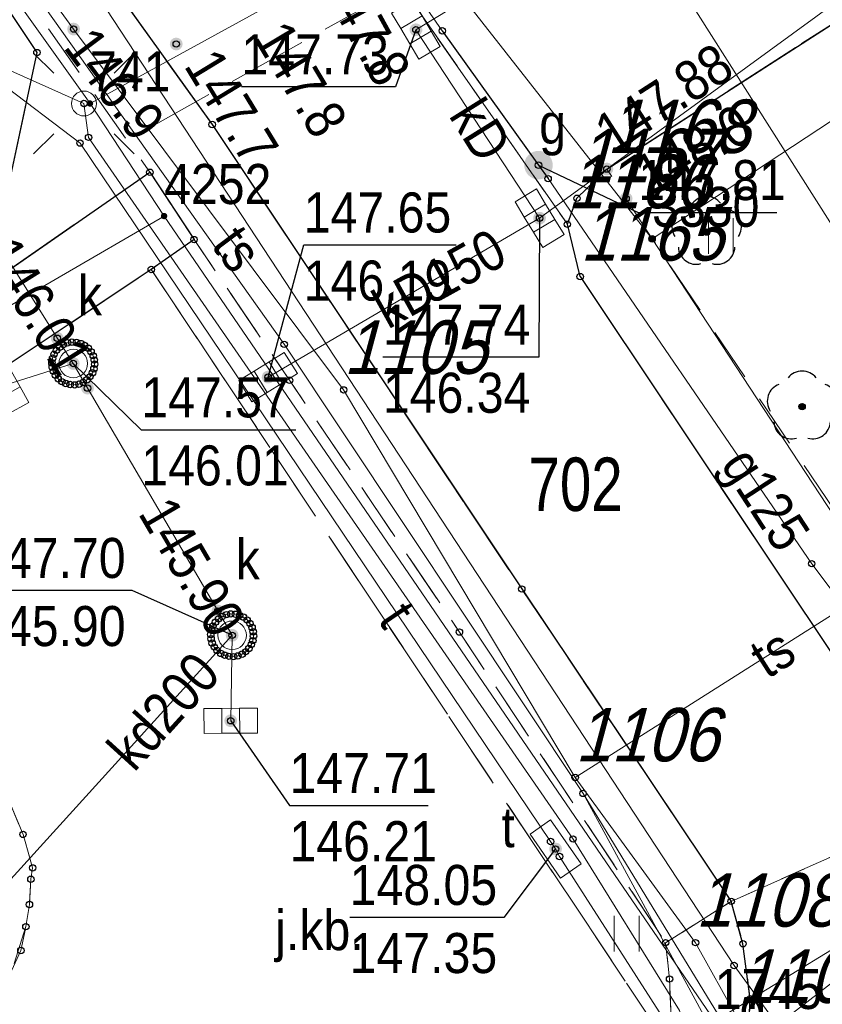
# Model space of a CAD drawing. Header units: metres. Extents: x 5548743 to 5556416, y 5707500 to 5714000.
# Tile 219 of 244: x 5554431 to 5554453, y 5710540 to 5710568. Entities that reach past the tile are written whole.
import ezdxf
from ezdxf.enums import TextEntityAlignment as Align

# ---------------------------------------------------------------- set-up
doc = ezdxf.new("R2010")
doc.units = ezdxf.units.M
for name, pattern in [('1.5_0.75', [2.25, 1.5, -0.75]), ('2.25_0.75', [3, 2.25, -0.75]), ('219-1000', [0])]:
    doc.linetypes.add(name, pattern=pattern)
doc.layers.get('0').update_dxf_attribs({"color": 2, "lineweight": 5})
doc.styles.get("Standard").update_dxf_attribs({"font": 'Working1250', "width": 0.75})

# ---------------------------------------------------------------- blocks, each defined once
blk = doc.blocks.new('203')
at = {"linetype": 'Continuous', "lineweight": 0}
h = blk.add_hatch(color=0, dxfattribs=at)
edge = h.paths.add_edge_path()
edge.add_arc((0, 0), 0.09, 0, 360)
blk = doc.blocks.new('TU04')
at = {"color": 0, "linetype": 'Continuous', "lineweight": 13}
for p, q in [((0, 0), (0, 1)), ((0.7, 0), (0.7, 1))]:
    blk.add_line(p, q, dxfattribs=at)
blk = doc.blocks.new('PW01')
at = {"linetype": 'Continuous', "lineweight": 13}
h = blk.add_hatch(color=0, dxfattribs=at)
edge = h.paths.add_edge_path()
edge.add_arc((0, 0), 0.18, 0, 360)
blk = doc.blocks.new('US05')
at = {"color": 0, "linetype": 'Continuous', "lineweight": 13}
for p, q in [((-0.75, -0.35), (-0.75, 0.35)), ((-0.75, 0.35), (-0.25, 0.35)), ((-0.25, -0.35), (-0.25, 0.35)), ((-0.25, 0.35), (0.25, 0.35)), ((0.25, -0.35), (0.25, 0.35)), ((0.25, 0.35), (0.75, 0.35)), ((0.75, -0.35), (0.75, 0.35)), ((-0.75, -0.35), (-0.25, -0.35)), ((-0.25, -0.35), (0.25, -0.35)), ((0.25, -0.35), (0.75, -0.35))]:
    blk.add_line(p, q, dxfattribs=at)
blk = doc.blocks.new('US22')
at = {"color": 0, "linetype": 'Continuous', "lineweight": 0}
blk.add_circle((0, 0), 0.4, dxfattribs=at)
blk = doc.blocks.new('SM01')
at = {"color": 0, "linetype": 'Continuous', "lineweight": 13}
for p, q in [((-0.848, 0.848), (-1.414, 1.414)), ((0.849, 0.848), (1.414, 1.414)), ((-0.848, -0.849), (-1.414, -1.414)), ((0.849, -0.849), (1.414, -1.414))]:
    blk.add_line(p, q, dxfattribs=at)
blk.add_circle((0, 0), 0.35, dxfattribs=at)
blk = doc.blocks.new('US25')
at = {"linetype": 'Continuous', "lineweight": 13}
h = blk.add_hatch(color=0, dxfattribs=at)
edge = h.paths.add_edge_path()
edge.add_arc((0, 0), 0.4, 0, 360)
blk = doc.blocks.new('US20')
at = {"color": 0, "linetype": 'Continuous', "lineweight": 13}
for p, q in [((-0.75, -0.35), (-0.75, 0.35)), ((-0.75, 0.35), (0.75, 0.35)), ((0.75, -0.35), (0.75, 0.35)), ((-0.75, -0.35), (0.75, -0.35))]:
    blk.add_line(p, q, dxfattribs=at)
blk = doc.blocks.new('OP021')
at = {"linetype": 'Continuous', "lineweight": 13}
h = blk.add_hatch(color=0, dxfattribs=at)
edge = h.paths.add_edge_path()
edge.add_arc((0, 0), 0.1, 0, 360)
at = {"color": 0, "linetype": 'Continuous', "lineweight": -3}
for centre, start, end in [((0, 0.5), 38.316, 141.684), ((-0.476, 0.154), 110.388, 213.756), ((0.476, 0.154), 326.244, 69.612), ((-0.294, -0.404), 182.272, 285.64), ((0.294, -0.404), 254.36, 357.728), ((0.294, -0.404), 254.36, 357.728)]:
    blk.add_arc(centre, 0.5, start, end, dxfattribs=at)
blk = doc.blocks.new('PIKIETAW1891')
at = {"color": 0}
blk.add_circle((0, 0), 0.09, dxfattribs=at)

msp = doc.modelspace()

# ---------------------------------------------------------------- linework, layer by layer
at = {"layer": '218-kontur użytku gruntowego', "color": 3, "linetype": 'CONTINUOUS', "lineweight": 18, "flags": 128}
for points in [[(5554432.55, 5710565.37), (5554419.53, 5710583.6)], [(5554419.53, 5710583.6), (5554432.55, 5710565.37)], [(5554434.63, 5710562.21), (5554432.55, 5710565.37)], [(5554432.55, 5710565.37), (5554434.63, 5710562.21)], [(5554453.72, 5710565.12), (5554448.33, 5710561.57)], [(5554448.33, 5710561.57), (5554453.72, 5710565.12)], [(5554397.9, 5710540.87), (5554434.63, 5710562.21)], [(5554434.63, 5710562.21), (5554397.9, 5710540.87)], [(5554450.09, 5710539.61), (5554434.63, 5710562.21)], [(5554434.63, 5710562.21), (5554450.09, 5710539.61)], [(5554448.33, 5710561.57), (5554459.12, 5710545.13)], [(5554459.12, 5710545.13), (5554448.33, 5710561.57)]]:
    msp.add_lwpolyline(points, dxfattribs=at)
at = {"layer": '219-działka ewidencyjna', "color": 7, "linetype": '219-1000', "lineweight": 18, "flags": 128}
for points in [[(5554419.53, 5710583.6), (5554432.55, 5710565.37)], [(5554441.5, 5710570.28), (5554432.55, 5710565.37)], [(5554441.5, 5710570.28), (5554448.33, 5710561.57)], [(5554432.55, 5710565.37), (5554434.63, 5710562.21)], [(5554453.72, 5710565.12), (5554448.33, 5710561.57)], [(5554434.63, 5710562.21), (5554397.9, 5710540.87)], [(5554434.63, 5710562.21), (5554450.09, 5710539.61)], [(5554448.33, 5710561.57), (5554459.12, 5710545.13)], [(5554459.12, 5710545.13), (5554450.09, 5710539.61)]]:
    msp.add_lwpolyline(points, dxfattribs=at)
at = {"layer": 'chodnik', "color": 7, "linetype": '1.5_0.75', "lineweight": 18, "flags": 128}
for points in [[(5554450.55, 5710542.97), (5554444.67, 5710551.74), (5554435.98, 5710564.78), (5554432.11, 5710570.18), (5554429.32, 5710574.04), (5554424.96, 5710579.93), (5554421.57, 5710584.7), (5554420.33, 5710583.2), (5554423.22, 5710578.68), (5554430.43, 5710568.81), (5554434.23, 5710563.44), (5554435.47, 5710561.55), (5554438.15, 5710557.6), (5554442.92, 5710550.53), (5554448.71, 5710541.81)], [(5554425.75, 5710529.8), (5554425.81, 5710529.6), (5554426.08, 5710528.67), (5554426.29, 5710528.2), (5554426.77, 5710527.04), (5554427.22, 5710526.64), (5554428.06, 5710526.15), (5554429.02, 5710525.66), (5554433.01, 5710525.89), (5554437.5, 5710528.21), (5554440.1, 5710529.43), (5554442.88, 5710530.78), (5554447.4, 5710532.83), (5554448.6, 5710533.68), (5554449.39, 5710534.73), (5554450.07, 5710535.93), (5554450.66, 5710537.42), (5554451.01, 5710538.73), (5554451.08, 5710540.23), (5554450.88, 5710541.78), (5554450.55, 5710542.97), (5554448.71, 5710541.81), (5554448.82, 5710540.79), (5554448.86, 5710539.7), (5554448.82, 5710538.89), (5554448.59, 5710538.09), (5554448.33, 5710537.37), (5554447.97, 5710536.56), (5554447.66, 5710536.04), (5554447.23, 5710535.45), (5554446.81, 5710535.06), (5554446.27, 5710534.72), (5554443.32, 5710533.38), (5554438.66, 5710531.16), (5554435.72, 5710529.81), (5554431.66, 5710527.63), (5554431.07, 5710527.51), (5554430.48, 5710527.46), (5554429.99, 5710527.54), (5554429.42, 5710527.8), (5554428.79, 5710528.12), (5554428.18, 5710528.57), (5554427.49, 5710529.3), (5554427.12, 5710529.62), (5554426.66, 5710529.81)]]:
    msp.add_lwpolyline(points, close=True, dxfattribs=at)
at = {"layer": 'jezdnia', "color": 7, "linetype": '2.25_0.75', "lineweight": 18, "flags": 128}
for points in [[(5554445.95, 5710561.98), (5554446.22, 5710562.71), (5554447.06, 5710563.53), (5554467.03, 5710576.39), (5554469.49, 5710578.02), (5554478.11, 5710583.72), (5554479.02, 5710584.18), (5554480, 5710584.44), (5554481, 5710584.5), (5554482.06, 5710584.33), (5554483.01, 5710583.96), (5554483.8, 5710583.33), (5554484.3, 5710582.62), (5554486.11, 5710578.27), (5554490.54, 5710580.29), (5554488.04, 5710585.42), (5554487.17, 5710586.64), (5554486.27, 5710587.79), (5554485.11, 5710588.86), (5554483.76, 5710589.83), (5554482.84, 5710590.24), (5554481.87, 5710590.54), (5554480.88, 5710590.71), (5554479.86, 5710590.64), (5554478.8, 5710590.41), (5554471.11, 5710585.9), (5554442.5, 5710568.43), (5554441.78, 5710568.52), (5554441.22, 5710568.77)], [(5554450.55, 5710542.97), (5554456.35, 5710545.55), (5554453.9, 5710549.14), (5554446.31, 5710560.51), (5554445.95, 5710561.98), (5554441.22, 5710568.77), (5554439.95, 5710569.9), (5554438.36, 5710572.05), (5554434.35, 5710577.59), (5554431.23, 5710581.96), (5554429.47, 5710584.39), (5554421.57, 5710584.7), (5554424.96, 5710579.93), (5554429.32, 5710574.04), (5554432.11, 5710570.18), (5554435.98, 5710564.78), (5554444.67, 5710551.74)], [(5554420.99, 5710581.56), (5554418.77, 5710584.58), (5554415.21, 5710582.59), (5554414.55, 5710582.34), (5554414.11, 5710582.2), (5554413.55, 5710582.13), (5554413.04, 5710582.14), (5554412.51, 5710582.29), (5554411.66, 5710582.55), (5554414.34, 5710577.69), (5554415.17, 5710577.59), (5554415.54, 5710577.46), (5554425, 5710560.96), (5554425.26, 5710560.48), (5554425.39, 5710560.01), (5554425.41, 5710559.65), (5554425.39, 5710559.18), (5554425.27, 5710558.65), (5554425.14, 5710558.2), (5554424.9, 5710557.6), (5554424.61, 5710557.13), (5554424.15, 5710556.65), (5554423.48, 5710556.08), (5554424.57, 5710554.26), (5554430.08, 5710557.92), (5554434.27, 5710560.71), (5554435.47, 5710561.55), (5554434.23, 5710563.44), (5554429.65, 5710560.27), (5554431.06, 5710566.8), (5554425.95, 5710574.48), (5554423.58, 5710577.82), (5554422.28, 5710573.08), (5554419.3, 5710578.33), (5554419.24, 5710578.65), (5554419.27, 5710578.99), (5554419.4, 5710579.6), (5554419.7, 5710580.14), (5554420.07, 5710580.7), (5554420.73, 5710581.38)], [(5554412.43, 5710514.29), (5554408.24, 5710510.92), (5554418.66, 5710508.44), (5554419.59, 5710509.15), (5554420.38, 5710509.5), (5554421.46, 5710509.6), (5554422.36, 5710509.47), (5554423.16, 5710509.24), (5554423.89, 5710508.85), (5554424.46, 5710508.45), (5554428.69, 5710502.64), (5554439.05, 5710488.34), (5554439.27, 5710487.75), (5554439.32, 5710487.1), (5554439.14, 5710486.55), (5554438.1, 5710485.76), (5554437.65, 5710485.71), (5554436.85, 5710485.85), (5554441.68, 5710479.01), (5554444.19, 5710480.86), (5554442.45, 5710483.36), (5554443.47, 5710484.11), (5554467.28, 5710501.44), (5554488.48, 5710516.77), (5554505.22, 5710528.95), (5554521.64, 5710540.81), (5554534.16, 5710549.88), (5554542.28, 5710555.84), (5554542.73, 5710556.08), (5554548.69, 5710558.31), (5554550.14, 5710558.79), (5554550.8, 5710559.03), (5554551.51, 5710559.12), (5554552.37, 5710559.08), (5554553.78, 5710558.9), (5554554.78, 5710558.61), (5554555.64, 5710558.2), (5554556.75, 5710557.41), (5554557.27, 5710556.62), (5554557.72, 5710555.64), (5554562.19, 5710557.43), (5554562.14, 5710560.52), (5554558, 5710570.33), (5554557.22, 5710570.54), (5554556.66, 5710571.02), (5554556.14, 5710571.5), (5554555.73, 5710572.18), (5554551.34, 5710570.77), (5554551.5, 5710569.95), (5554551.48, 5710569.22), (5554551.26, 5710568.27), (5554550.9, 5710567.4), (5554550.49, 5710566.63), (5554550, 5710565.93), (5554549.32, 5710565.24), (5554547.89, 5710564.5), (5554545.11, 5710563.32), (5554541.28, 5710561.94), (5554534.34, 5710559.41), (5554531.12, 5710560.98), (5554521.77, 5710557.63), (5554514.14, 5710555.67), (5554512.15, 5710552.94), (5554509.31, 5710551.99), (5554508.96, 5710551.99), (5554508.15, 5710552.25), (5554507.64, 5710552.54), (5554506.95, 5710553.08), (5554506.33, 5710553.74), (5554505.62, 5710554.6), (5554504.27, 5710557.08), (5554503.76, 5710559.81), (5554500.07, 5710560.85), (5554495.64, 5710558.86), (5554496.41, 5710557.66), (5554496.92, 5710556.29), (5554497.23, 5710555.1), (5554497.4, 5710553.9), (5554497.47, 5710552.1), (5554497.29, 5710550.89), (5554497.03, 5710549.78), (5554496.59, 5710548.91), (5554496.04, 5710547.96), (5554495.73, 5710547.56), (5554494.8, 5710547.25), (5554491.67, 5710548.63), (5554486.93, 5710547.1), (5554485.39, 5710546.56), (5554480.26, 5710544.86), (5554478.27, 5710541.32), (5554476.06, 5710540.6), (5554472.16, 5710539.33), (5554470.22, 5710538.71), (5554468.48, 5710538.32), (5554467.02, 5710538.21), (5554465.68, 5710538.2), (5554464.68, 5710538.33), (5554463.62, 5710538.55), (5554462.32, 5710538.98), (5554460.78, 5710539.89), (5554459.64, 5710540.79), (5554459.04, 5710541.45), (5554456.35, 5710545.55), (5554450.55, 5710542.97), (5554450.88, 5710541.78), (5554451.08, 5710540.23), (5554451.01, 5710538.73), (5554450.66, 5710537.42), (5554450.07, 5710535.93), (5554449.39, 5710534.73), (5554448.6, 5710533.68), (5554447.4, 5710532.83), (5554442.88, 5710530.78), (5554440.1, 5710529.43), (5554437.5, 5710528.21), (5554433.01, 5710525.89), (5554428.59, 5710523.58), (5554424.16, 5710521.11), (5554422.19, 5710520.04), (5554421.57, 5710519.67), (5554417.2, 5710517.18), (5554414.65, 5710515.66)], [(5554423.49, 5710524.76), (5554423.5, 5710524.08), (5554423.27, 5710523.12), (5554422.19, 5710520.04), (5554424.16, 5710521.11), (5554428.59, 5710523.58), (5554433.01, 5710525.89), (5554429.02, 5710525.66), (5554428.06, 5710526.15), (5554427.22, 5710526.64), (5554426.77, 5710527.04), (5554426.29, 5710528.2), (5554426.08, 5710528.67), (5554425.81, 5710529.6), (5554425.75, 5710529.8), (5554425.68, 5710530.16), (5554425.67, 5710530.74), (5554425.75, 5710531.22), (5554425.92, 5710531.76), (5554426.18, 5710532.33), (5554426.53, 5710532.87), (5554426.9, 5710533.34), (5554427.37, 5710533.84), (5554427.88, 5710534.29), (5554431.3, 5710536.35), (5554431.9, 5710536.68), (5554432.79, 5710537.03), (5554433.3, 5710537.11), (5554433.82, 5710537.08), (5554434.46, 5710536.98), (5554435.04, 5710536.81), (5554435.57, 5710536.62), (5554436.05, 5710536.38), (5554436.49, 5710536.06), (5554436.99, 5710535.62), (5554437.38, 5710535.1), (5554439.15, 5710532.63), (5554448.02, 5710538.58), (5554448.29, 5710538.82), (5554448.5, 5710539), (5554448.52, 5710539.31), (5554434.27, 5710560.71), (5554430.08, 5710557.92), (5554424.57, 5710554.26), (5554424.97, 5710553.64), (5554420.86, 5710550.76), (5554425.14, 5710544.32), (5554427.99, 5710546.27), (5554428.77, 5710546.5), (5554429.14, 5710546.49), (5554429.5, 5710546.43), (5554429.84, 5710546.27), (5554430.15, 5710546.04), (5554430.29, 5710545.76), (5554430.67, 5710544.85), (5554430.94, 5710543.91), (5554430.89, 5710543.59), (5554430.85, 5710542.88), (5554430.75, 5710542.26), (5554430.35, 5710541.02), (5554429.91, 5710540.35), (5554429.16, 5710539.47), (5554428.71, 5710539.04), (5554426.31, 5710537.61), (5554426.14, 5710537.52), (5554425.05, 5710536.67), (5554424.79, 5710536.43), (5554424.46, 5710536.13), (5554423.82, 5710535.42), (5554423.29, 5710534.63), (5554422.8, 5710533.88), (5554422.53, 5710533.17), (5554422.22, 5710532.26), (5554421.97, 5710531.2), (5554422.02, 5710529.61), (5554422.21, 5710528.72), (5554422.56, 5710527.53), (5554423, 5710526.28), (5554423.34, 5710525.67), (5554423.44, 5710525.37)]]:
    msp.add_lwpolyline(points, close=True, dxfattribs=at)
at = {"layer": 'komora podziemna', "color": 34, "linetype": 'CONTINUOUS', "lineweight": 18, "flags": 128}
for points in [[(5554431.66, 5710557.64), (5554431.58, 5710557.74), (5554431.52, 5710557.85), (5554431.49, 5710557.97), (5554431.48, 5710558.09), (5554431.5, 5710558.22), (5554431.54, 5710558.33), (5554431.61, 5710558.44), (5554431.7, 5710558.53), (5554431.8, 5710558.6), (5554431.92, 5710558.65), (5554432.04, 5710558.67), (5554432.17, 5710558.66), (5554432.29, 5710558.63), (5554432.4, 5710558.58), (5554432.5, 5710558.5), (5554432.58, 5710558.4), (5554432.64, 5710558.29), (5554432.67, 5710558.17), (5554432.68, 5710558.05), (5554432.66, 5710557.92), (5554432.62, 5710557.81), (5554432.55, 5710557.7), (5554432.46, 5710557.61), (5554432.36, 5710557.54), (5554432.24, 5710557.49), (5554432.12, 5710557.47), (5554431.99, 5710557.48), (5554431.87, 5710557.51), (5554431.76, 5710557.56)], [(5554436.12, 5710550.01), (5554436.04, 5710550.11), (5554435.98, 5710550.22), (5554435.95, 5710550.34), (5554435.94, 5710550.46), (5554435.96, 5710550.59), (5554436, 5710550.7), (5554436.07, 5710550.81), (5554436.16, 5710550.9), (5554436.26, 5710550.97), (5554436.38, 5710551.02), (5554436.5, 5710551.04), (5554436.63, 5710551.03), (5554436.75, 5710551), (5554436.86, 5710550.95), (5554436.96, 5710550.87), (5554437.04, 5710550.77), (5554437.1, 5710550.66), (5554437.13, 5710550.54), (5554437.14, 5710550.42), (5554437.12, 5710550.29), (5554437.08, 5710550.18), (5554437.01, 5710550.07), (5554436.92, 5710549.98), (5554436.82, 5710549.91), (5554436.7, 5710549.86), (5554436.58, 5710549.84), (5554436.45, 5710549.85), (5554436.33, 5710549.88), (5554436.22, 5710549.93)]]:
    msp.add_lwpolyline(points, close=True, dxfattribs=at)
at = {"layer": 'krawężnik', "color": 7, "linetype": 'CONTINUOUS', "lineweight": 25, "flags": 128}
for points in [[(5554421.57, 5710584.7), (5554424.96, 5710579.93), (5554429.32, 5710574.04), (5554432.11, 5710570.18), (5554435.98, 5710564.78), (5554444.67, 5710551.74), (5554450.55, 5710542.97)], [(5554446.31, 5710560.51), (5554445.95, 5710561.98), (5554446.22, 5710562.71), (5554447.06, 5710563.53), (5554467.03, 5710576.39), (5554469.49, 5710578.02), (5554478.11, 5710583.72), (5554479.02, 5710584.18), (5554480, 5710584.44), (5554481, 5710584.5), (5554482.06, 5710584.33), (5554483.01, 5710583.96), (5554483.8, 5710583.33), (5554484.3, 5710582.62), (5554486.11, 5710578.27)], [(5554423.58, 5710577.82), (5554425.95, 5710574.48), (5554431.06, 5710566.8), (5554429.65, 5710560.27), (5554434.23, 5710563.44), (5554435.47, 5710561.55), (5554434.27, 5710560.71), (5554430.08, 5710557.92)], [(5554446.31, 5710560.51), (5554453.9, 5710549.14), (5554456.35, 5710545.55)], [(5554408.24, 5710510.92), (5554412.43, 5710514.29), (5554414.65, 5710515.66), (5554417.2, 5710517.18), (5554421.57, 5710519.67), (5554422.19, 5710520.04), (5554424.16, 5710521.11), (5554428.59, 5710523.58), (5554433.01, 5710525.89), (5554437.5, 5710528.21), (5554440.1, 5710529.43), (5554442.88, 5710530.78), (5554447.4, 5710532.83), (5554448.6, 5710533.68), (5554449.39, 5710534.73), (5554450.07, 5710535.93), (5554450.66, 5710537.42), (5554451.01, 5710538.73), (5554451.08, 5710540.23), (5554450.88, 5710541.78), (5554450.55, 5710542.97)]]:
    msp.add_lwpolyline(points, dxfattribs=at)
at = {"layer": 'obudowa ochronna przewodu', "color": 7, "linetype": 'CONTINUOUS', "lineweight": 25, "flags": 128}
msp.add_lwpolyline([(5554442.44, 5710567.41), (5554445.14, 5710563.64), (5554445.41, 5710563.26)], dxfattribs=at)
at = {"layer": 'przewód elektroenergetyczny podziemny', "color": 1, "linetype": 'CONTINUOUS', "lineweight": 18, "flags": 128}
for points in [[(5554447.43, 5710536.26), (5554449.38, 5710538.96), (5554449.1, 5710539.91), (5554446.11, 5710544.72), (5554432.51, 5710564.42), (5554432.38, 5710565.37), (5554430.06, 5710566.41), (5554417.46, 5710586.08)], [(5554447.05, 5710571.93), (5554456.71, 5710556.71)]]:
    msp.add_lwpolyline(points, dxfattribs=at)
at = {"layer": 'przewód gazowy', "color": 40, "linetype": 'CONTINUOUS', "lineweight": 18, "flags": 128}
for points in [[(5554458.63, 5710544.72), (5554452.81, 5710552.45), (5554445.41, 5710563.26), (5554445.14, 5710563.64), (5554442.44, 5710567.41), (5554430.23, 5710585.03), (5554427.69, 5710587.53), (5554416.65, 5710602.98)], [(5554458.63, 5710544.72), (5554458.1, 5710544.34), (5554451.6, 5710539.31), (5554451.16, 5710539.12), (5554449.01, 5710537.31), (5554447.71, 5710535.78), (5554439.6, 5710531.12), (5554415.09, 5710517.86), (5554410.42, 5710514.68), (5554410.59, 5710513.89), (5554417.1, 5710505.78)], [(5554458.63, 5710544.72), (5554458.1, 5710544.34), (5554451.6, 5710539.31), (5554451.16, 5710539.12), (5554449.01, 5710537.31), (5554447.71, 5710535.78), (5554439.6, 5710531.12), (5554415.09, 5710517.86), (5554410.42, 5710514.68), (5554410.59, 5710513.89), (5554417.1, 5710505.78)]]:
    msp.add_lwpolyline(points, dxfattribs=at)
at = {"layer": 'przewód kanalizacyjny', "color": 34, "linetype": 'CONTINUOUS', "lineweight": 18, "flags": 128}
for points in [[(5554482.09, 5710589.07), (5554445.17, 5710562.15)], [(5554436.54, 5710550.44), (5554432.08, 5710558.07), (5554421.68, 5710574.68), (5554420.88, 5710581.74)], [(5554441.7, 5710567.44), (5554454.96, 5710575.49)], [(5554445.17, 5710562.15), (5554441.7, 5710567.44)], [(5554445.17, 5710562.15), (5554437.55, 5710557.69)], [(5554430.16, 5710557.46), (5554432.08, 5710558.07)], [(5554430.94, 5710510.08), (5554421.93, 5710525.08), (5554420.92, 5710527.11), (5554423.38, 5710535.95), (5554436.54, 5710550.44)], [(5554436.54, 5710550.44), (5554436.5, 5710548.04)]]:
    msp.add_lwpolyline(points, dxfattribs=at)
at = {"layer": 'przewód telekomunikacyjny podziemny', "color": 30, "linetype": 'CONTINUOUS', "lineweight": 18, "flags": 128}
for points in [[(5554446.39, 5710546), (5554438, 5710558.61), (5554420.23, 5710583.63), (5554400.56, 5710611.46), (5554390.86, 5710625.65), (5554379.37, 5710640.87), (5554363.85, 5710660.95), (5554356.41, 5710670.49), (5554340.96, 5710690.97), (5554324.08, 5710713.52), (5554322.07, 5710717.37), (5554318.83, 5710725.14), (5554317.4, 5710729.49), (5554313.96, 5710747.36), (5554310.1, 5710767.3), (5554307.07, 5710783.72), (5554304.42, 5710793.03), (5554300.46, 5710804.82), (5554292.87, 5710822.58)], [(5554463.96, 5710526.5), (5554462.85, 5710526.03), (5554461.35, 5710526.43), (5554450.63, 5710541.17), (5554432.61, 5710568.64), (5554418.97, 5710587.2), (5554405.21, 5710606.55), (5554390.24, 5710627.44), (5554367.89, 5710656.4), (5554350.5, 5710678.99), (5554328.33, 5710708.59)], [(5554451.62, 5710615.26), (5554451.25, 5710615.01), (5554445.5, 5710612.03), (5554439.88, 5710609.43), (5554431.8, 5710606.18), (5554420.5, 5710599.89), (5554413.04, 5710595.05), (5554418.43, 5710587.27), (5554421.85, 5710580.69), (5554423.62, 5710578.89), (5554425.07, 5710576.9), (5554428.95, 5710571.78), (5554432.09, 5710567.46), (5554439.67, 5710557.33), (5554446.17, 5710546.45), (5554449.55, 5710541.81), (5554450.74, 5710539.67), (5554440.28, 5710534.28), (5554434.87, 5710531.22), (5554426.77, 5710526.7), (5554421.99, 5710524.3), (5554412.76, 5710518.69), (5554409.67, 5710523.11), (5554408.89, 5710523.91)], [(5554417.46, 5710586.08), (5554417.53, 5710585.55), (5554429.97, 5710566), (5554432.27, 5710564.26), (5554445.48, 5710544.65), (5554445.62, 5710544.44), (5554445.73, 5710544.23), (5554449.01, 5710539.11), (5554441.92, 5710533.29), (5554441.76, 5710533.08), (5554441.56, 5710532.94), (5554421.13, 5710522.34)], [(5554446.17, 5710546.45), (5554454.95, 5710552.01)], [(5554459.32, 5710524.83), (5554446.39, 5710546)], [(5554458.1, 5710524.46), (5554446.39, 5710546)]]:
    msp.add_lwpolyline(points, dxfattribs=at)
at = {"layer": 'przewód telekomunikacyjny podziemny - ob. projektowany', "color": 30, "linetype": '2.25_0.75', "lineweight": 18, "flags": 128}
msp.add_lwpolyline([(5554433.92, 5710564.52), (5554442.34, 5710569.24), (5554445.79, 5710570.61), (5554446.81, 5710571.3), (5554448.6, 5710572.49), (5554454.86, 5710576.18), (5554456.75, 5710577.29), (5554461.6, 5710580.24), (5554461.94, 5710580.44), (5554466.03, 5710583.31), (5554471.26, 5710586.77), (5554470.75, 5710587.7)], dxfattribs=at)
at = {"layer": 'rzedna-Atr2', "color": 7, "flags": 128}
for points in [[(5554441.7, 5710567.44), (5554441.13, 5710565.84), (5554436.8, 5710565.84)], [(5554445.14, 5710563.64), (5554447.94, 5710562.31), (5554451.832, 5710562.31)], [(5554445.17, 5710562.15), (5554445.15, 5710558.25), (5554440.772, 5710558.25)], [(5554437.55, 5710557.69), (5554438.55, 5710561.4), (5554442.833, 5710561.4)], [(5554432.08, 5710558.07), (5554433.99, 5710556.21), (5554438.328, 5710556.21)], [(5554436.54, 5710550.44), (5554433.73, 5710551.7), (5554429.408, 5710551.7)], [(5554436.5, 5710548.04), (5554438.15, 5710545.66), (5554442.042, 5710545.66)], [(5554445.62, 5710544.44), (5554444.17, 5710542.52), (5554439.84, 5710542.52)]]:
    msp.add_lwpolyline(points, dxfattribs=at)
at = {"layer": 'trawnik', "color": 7, "linetype": '1.5_0.75', "lineweight": 18, "flags": 128}
for points in [[(5554467.03, 5710576.39), (5554447.06, 5710563.53), (5554448.33, 5710561.57), (5554455.56, 5710550.8), (5554462.31, 5710553.27), (5554459.45, 5710557.58), (5554460.55, 5710558.27), (5554458.23, 5710561.74), (5554457.91, 5710562.15), (5554456.27, 5710564.89), (5554457.93, 5710565.89), (5554458.41, 5710565.89), (5554468.85, 5710570.46), (5554467.54, 5710574.23)], [(5554434.27, 5710560.71), (5554448.52, 5710539.31), (5554448.5, 5710539), (5554448.29, 5710538.82), (5554448.02, 5710538.58), (5554439.15, 5710532.63), (5554437.38, 5710535.1), (5554436.99, 5710535.62), (5554436.49, 5710536.06), (5554436.05, 5710536.38), (5554435.57, 5710536.62), (5554435.04, 5710536.81), (5554434.46, 5710536.98), (5554433.82, 5710537.08), (5554433.3, 5710537.11), (5554432.79, 5710537.03), (5554431.9, 5710536.68), (5554431.3, 5710536.35), (5554427.88, 5710534.29), (5554427.37, 5710533.84), (5554426.9, 5710533.34), (5554426.53, 5710532.87), (5554426.18, 5710532.33), (5554425.92, 5710531.76), (5554425.75, 5710531.22), (5554425.67, 5710530.74), (5554425.68, 5710530.16), (5554425.75, 5710529.8), (5554426.66, 5710529.81), (5554427.12, 5710529.62), (5554427.49, 5710529.3), (5554428.18, 5710528.57), (5554428.79, 5710528.12), (5554429.42, 5710527.8), (5554429.99, 5710527.54), (5554430.48, 5710527.46), (5554431.07, 5710527.51), (5554431.66, 5710527.63), (5554435.72, 5710529.81), (5554438.66, 5710531.16), (5554443.32, 5710533.38), (5554446.27, 5710534.72), (5554446.81, 5710535.06), (5554447.23, 5710535.45), (5554447.66, 5710536.04), (5554447.97, 5710536.56), (5554448.33, 5710537.37), (5554448.59, 5710538.09), (5554448.82, 5710538.89), (5554448.86, 5710539.7), (5554448.82, 5710540.79), (5554448.71, 5710541.81), (5554442.92, 5710550.53), (5554438.15, 5710557.6), (5554435.47, 5710561.55)], [(5554425.14, 5710544.32), (5554420.86, 5710550.76), (5554424.97, 5710553.64), (5554424.57, 5710554.26), (5554415.1, 5710548.81), (5554415.49, 5710548.3), (5554415.31, 5710547.69), (5554415.94, 5710546.93), (5554416.95, 5710547.19), (5554417.69, 5710546.4), (5554417.41, 5710545.45), (5554418.05, 5710544.73), (5554419.01, 5710544.97), (5554419.36, 5710545.95), (5554420.37, 5710546.19), (5554421.07, 5710545.43), (5554420.73, 5710544.48), (5554421.3, 5710543.86), (5554421.06, 5710542.9), (5554421.72, 5710542.21), (5554422.67, 5710542.45), (5554423.01, 5710543.39), (5554424.04, 5710543.64), (5554424.73, 5710542.88), (5554424.42, 5710541.96), (5554425.08, 5710541.22), (5554426.1, 5710541.44), (5554426.78, 5710540.65), (5554426.47, 5710539.7), (5554425.53, 5710539.51), (5554425.25, 5710538.62), (5554426.31, 5710537.61), (5554428.71, 5710539.04), (5554429.16, 5710539.47), (5554429.91, 5710540.35), (5554430.35, 5710541.02), (5554430.61, 5710541.59), (5554430.75, 5710542.26), (5554430.85, 5710542.88), (5554430.89, 5710543.59), (5554430.94, 5710543.91), (5554430.67, 5710544.85), (5554430.29, 5710545.76), (5554430.15, 5710546.04), (5554429.84, 5710546.27), (5554429.5, 5710546.43), (5554429.14, 5710546.49), (5554428.77, 5710546.5), (5554427.99, 5710546.27)]]:
    msp.add_lwpolyline(points, close=True, dxfattribs=at)

# ---------------------------------------------------------------- block references
at = {"layer": '203-punkt graniczny', "color": 7, "linetype": 'CONTINUOUS', "lineweight": 18}
for p in [(5554432.55, 5710565.37), (5554434.63, 5710562.21), (5554448.33, 5710561.57)]:
    msp.add_blockref('203', p, dxfattribs=at)
at = {"layer": 'drzewo liściaste', "color": 94, "linetype": 'CONTINUOUS', "lineweight": 18}
for p in [(5554449.86, 5710561.76), (5554452.54, 5710556.86)]:
    msp.add_blockref('OP021', p, dxfattribs=at)
at = {"layer": 'kratka ściekowa', "color": 34, "linetype": 'CONTINUOUS', "lineweight": 18}
for p, rotation in [((5554441.7, 5710567.44), 300.669), ((5554445.17, 5710562.15), 301.139), ((5554437.55, 5710557.69), 31.626), ((5554430.16, 5710557.46), 299.163), ((5554436.5, 5710548.04), 0.256)]:
    msp.add_blockref('US05', p, dxfattribs=dict(at, rotation=rotation))
at = {"layer": 'latarnia', "color": 7, "linetype": 'CONTINUOUS', "lineweight": 18}
msp.add_blockref('SM01', (5554432.38, 5710565.37), dxfattribs=at)
at = {"layer": 'pikieta naturalna', "color": 7, "linetype": 'CONTINUOUS', "lineweight": 13}
for p in [(5554434.97, 5710567.04), (5554447.6, 5710562.7)]:
    msp.add_blockref('PW01', p, dxfattribs=at)
at = {"layer": 'pikieta sztuczna', "color": 7, "linetype": 'CONTINUOUS', "lineweight": 13}
msp.add_blockref('PW01', (5554447.06, 5710563.53), dxfattribs=at)
at = {"layer": 'Punkt roboczy BDOT GESUT K1', "color": 6, "linetype": 'CONTINUOUS', "lineweight": 18}
for p in [(5554432.09, 5710567.46), (5554432.09, 5710567.46), (5554441.7, 5710567.44), (5554441.7, 5710567.44), (5554441.7, 5710567.44), (5554441.7, 5710567.44), (5554442.44, 5710567.41), (5554442.44, 5710567.41), (5554434.97, 5710567.04), (5554431.06, 5710566.8), (5554431.06, 5710566.8), (5554432.38, 5710565.37), (5554432.38, 5710565.37), (5554435.98, 5710564.78), (5554435.98, 5710564.78), (5554435.98, 5710564.78), (5554432.51, 5710564.42), (5554432.27, 5710564.26), (5554445.14, 5710563.64), (5554445.14, 5710563.64), (5554445.14, 5710563.64), (5554434.23, 5710563.44), (5554434.23, 5710563.44), (5554434.23, 5710563.44), (5554445.41, 5710563.26), (5554445.41, 5710563.26), (5554447.06, 5710563.53), (5554447.06, 5710563.53), (5554447.06, 5710563.53), (5554447.06, 5710563.53), (5554446.22, 5710562.71), (5554446.22, 5710562.71), (5554447.6, 5710562.7), (5554445.17, 5710562.15), (5554445.17, 5710562.15), (5554445.17, 5710562.15), (5554445.17, 5710562.15), (5554445.95, 5710561.98), (5554445.95, 5710561.98), (5554445.95, 5710561.98), (5554449.86, 5710561.76), (5554435.47, 5710561.55), (5554435.47, 5710561.55), (5554435.47, 5710561.55), (5554435.47, 5710561.55), (5554448.33, 5710561.57), (5554434.27, 5710560.71), (5554434.27, 5710560.71), (5554434.27, 5710560.71), (5554434.27, 5710560.71), (5554446.31, 5710560.51), (5554446.31, 5710560.51), (5554446.31, 5710560.51), (5554431.63, 5710558.78), (5554431.8, 5710558.6), (5554431.92, 5710558.65), (5554432.04, 5710558.67), (5554432.17, 5710558.66), (5554432.29, 5710558.63), (5554432.4, 5710558.58), (5554438, 5710558.61), (5554431.54, 5710558.33), (5554431.61, 5710558.44), (5554431.7, 5710558.53), (5554432.5, 5710558.5), (5554432.58, 5710558.4), (5554432.64, 5710558.29), (5554431.48, 5710558.09), (5554431.5, 5710558.22), (5554432.08, 5710558.07), (5554432.08, 5710558.07), (5554432.08, 5710558.07), (5554432.08, 5710558.07), (5554432.67, 5710558.17), (5554432.68, 5710558.05), (5554431.49, 5710557.97), (5554431.52, 5710557.85), (5554431.58, 5710557.74), (5554432.62, 5710557.81), (5554432.66, 5710557.92), (5554431.66, 5710557.64), (5554431.76, 5710557.56), (5554431.87, 5710557.51), (5554431.99, 5710557.48), (5554432.12, 5710557.47), (5554432.24, 5710557.49), (5554432.36, 5710557.54), (5554432.46, 5710557.61), (5554432.55, 5710557.7), (5554437.55, 5710557.69), (5554437.55, 5710557.69), (5554438.15, 5710557.6), (5554438.15, 5710557.6), (5554432.48, 5710557.38), (5554439.67, 5710557.33), (5554452.54, 5710556.86), (5554452.81, 5710552.45), (5554444.67, 5710551.74), (5554444.67, 5710551.74), (5554444.67, 5710551.74), (5554436.14, 5710551.12), (5554436.16, 5710550.9), (5554436.26, 5710550.97), (5554436.38, 5710551.02), (5554436.5, 5710551.04), (5554436.63, 5710551.03), (5554436.75, 5710551), (5554436.86, 5710550.95), (5554436.96, 5710550.87), (5554435.96, 5710550.59), (5554436, 5710550.7), (5554436.07, 5710550.81), (5554437.04, 5710550.77), (5554437.1, 5710550.66), (5554437.13, 5710550.54), (5554435.94, 5710550.46), (5554435.95, 5710550.34), (5554436.54, 5710550.44), (5554436.54, 5710550.44), (5554436.54, 5710550.44), (5554436.54, 5710550.44), (5554436.54, 5710550.44), (5554437.12, 5710550.29), (5554437.14, 5710550.42), (5554442.92, 5710550.53), (5554442.92, 5710550.53), (5554435.98, 5710550.22), (5554436.04, 5710550.11), (5554436.12, 5710550.01), (5554437.01, 5710550.07), (5554437.08, 5710550.18), (5554436.22, 5710549.93), (5554436.33, 5710549.88), (5554436.45, 5710549.85), (5554436.58, 5710549.84), (5554436.7, 5710549.86), (5554436.82, 5710549.91), (5554436.92, 5710549.98), (5554436.5, 5710548.04), (5554436.5, 5710548.04), (5554436.5, 5710548.04), (5554446.17, 5710546.45), (5554446.17, 5710546.45), (5554446.39, 5710546), (5554446.39, 5710546), (5554446.39, 5710546), (5554430.67, 5710544.85), (5554430.67, 5710544.85), (5554445.48, 5710544.65), (5554446.11, 5710544.72), (5554445.62, 5710544.44), (5554445.62, 5710544.44), (5554445.62, 5710544.44), (5554445.73, 5710544.23), (5554430.94, 5710543.91), (5554430.94, 5710543.91), (5554430.89, 5710543.59), (5554430.89, 5710543.59), (5554430.85, 5710542.88), (5554430.85, 5710542.88), (5554450.55, 5710542.97), (5554450.55, 5710542.97), (5554450.55, 5710542.97), (5554450.55, 5710542.97), (5554450.55, 5710542.97), (5554450.55, 5710542.97), (5554430.75, 5710542.26), (5554430.75, 5710542.26), (5554448.71, 5710541.81), (5554448.71, 5710541.81), (5554448.71, 5710541.81), (5554449.55, 5710541.81), (5554450.88, 5710541.78), (5554450.88, 5710541.78), (5554450.88, 5710541.78), (5554430.61, 5710541.59), (5554450.63, 5710541.17), (5554448.82, 5710540.79), (5554448.82, 5710540.79), (5554451.08, 5710540.23), (5554451.08, 5710540.23), (5554451.08, 5710540.23)]:
    msp.add_blockref('PIKIETAW1891', p, dxfattribs=at)
at = {"layer": 'rzedna', "color": 30, "linetype": 'CONTINUOUS', "lineweight": 18}
msp.add_blockref('PW01', (5554432.09, 5710567.46), dxfattribs=at)
at = {"layer": 'rzedna', "color": 34, "linetype": 'CONTINUOUS', "lineweight": 18}
for p, rotation in [((5554441.7, 5710567.44), 300.668), ((5554445.17, 5710562.15), 301.139), ((5554437.55, 5710557.69), 31.626)]:
    msp.add_blockref('PW01', p, dxfattribs=dict(at, rotation=rotation))
at = {"layer": 'rzedna', "color": 40, "linetype": 'CONTINUOUS', "lineweight": 18}
msp.add_blockref('PW01', (5554445.14, 5710563.64), dxfattribs=at)
at = {"layer": 'rzedna', "color": 7, "linetype": 'CONTINUOUS', "lineweight": 18}
for p in [(5554431.63, 5710558.78), (5554432.08, 5710558.07), (5554432.48, 5710557.38), (5554436.14, 5710551.12), (5554436.54, 5710550.44), (5554436.5, 5710548.04), (5554445.62, 5710544.44)]:
    msp.add_blockref('PW01', p, dxfattribs=at)
at = {"layer": 'szafa telekomunikacyjna lub kontener', "color": 30, "linetype": 'CONTINUOUS', "lineweight": 18, "rotation": 304.67}
msp.add_blockref('US20', (5554445.62, 5710544.44), dxfattribs=at)
at = {"layer": 'trawnik', "color": 7, "linetype": 'CONTINUOUS', "lineweight": 18}
for p in [(5554449.909, 5710561.149), (5554447.269, 5710541.559)]:
    msp.add_blockref('TU04', p, dxfattribs=at)
at = {"layer": 'właz do komory lub kanału - okrągły', "color": 7, "linetype": 'CONTINUOUS', "lineweight": 18}
for p in [(5554432.08, 5710558.07), (5554436.54, 5710550.44)]:
    msp.add_blockref('US22', p, dxfattribs=at)
at = {"layer": 'zasuwa lub zawór', "color": 40, "linetype": 'CONTINUOUS', "lineweight": 18}
msp.add_blockref('US25', (5554445.14, 5710563.64), dxfattribs=at)

# ---------------------------------------------------------------- texts
at = {"layer": '203-punkt graniczny-Atr103', "color": 7, "width": 0.9}
for s, p in [('741', (5554432.55, 5710565.37)), ('741', (5554432.55, 5710565.37)), ('4252', (5554434.63, 5710562.21)), ('4252', (5554434.63, 5710562.21)), ('3330', (5554448.33, 5710561.57)), ('3330', (5554448.33, 5710561.57)), ('1745', (5554450.09, 5710539.61)), ('1745', (5554450.09, 5710539.61))]:
    msp.add_text(s, height=1.125, dxfattribs=at).set_placement(p, align=Align.BOTTOM_LEFT)
at = {"layer": '211-numer działki ewidencyjnej', "color": 7, "linetype": 'CONTINUOUS', "lineweight": 18, "width": 0.79}
msp.add_text('702', height=1.5, dxfattribs=at).set_placement((5554444.86, 5710553.93))
at = {"layer": 'jezdnia-Atr17', "color": 7, "width": 0.9}
msp.add_text('j.kb.', height=1.125, dxfattribs=at).set_placement((5554437.75, 5710541.6))
at = {"layer": 'pikieta naturalna-Atr2', "color": 7, "width": 0.9}
for s, rotation, p in [('147.8', 298.791, (5554438.98, 5710568.73)), ('147.8', 300.827, (5554437.12, 5710567.22)), ('147.7', 301.345, (5554435.17, 5710566.43)), ('148.0', 28.968, (5554448.27, 5710562.77))]:
    msp.add_text(s, height=1.125, rotation=rotation, dxfattribs=at).set_placement(p)
at = {"layer": 'pikieta sztuczna-Atr2', "color": 7, "width": 0.9}
msp.add_text('147.88', height=1.125, rotation=32.78, dxfattribs=at).set_placement((5554447.22, 5710563.93))
at = {"layer": 'przewód gazowy-Atr1', "color": 40, "width": 0.9}
msp.add_text('g125', height=1.125, rotation=303.095, dxfattribs=at).set_placement((5554450.7, 5710555.53), align=Align.MIDDLE_LEFT)
msp.add_text('g125', height=1.125, rotation=303.095, dxfattribs=at).set_placement((5554450.7, 5710555.53), align=Align.MIDDLE_LEFT)
at = {"layer": 'przewód kanalizacyjny-Atr1', "color": 34, "width": 0.9}
for s, rotation, p in [('kD', 301.957, (5554443.08, 5710565.33)), ('kD150', 29.004, (5554440.64, 5710559.51)), ('kd200', 47.754, (5554433.37, 5710546.95))]:
    msp.add_text(s, height=1.125, rotation=rotation, dxfattribs=at).set_placement(p, align=Align.MIDDLE_LEFT)
at = {"layer": 'przewód telekomunikacyjny podziemny-Atr1', "color": 30, "width": 0.9}
for s, rotation, p in [('ts', -53.193, (5554436.38, 5710561.72)), ('t', 303.966, (5554441.08, 5710551.18)), ('ts', 32.344, (5554451.26, 5710549.67))]:
    msp.add_text(s, height=1.125, rotation=rotation, dxfattribs=at).set_placement(p, align=Align.MIDDLE_LEFT)
at = {"layer": 'Punkt roboczy BDOT GESUT K1-Atr103', "color": 6, "oblique": 15, "width": 0.9}
for s, p in [('1168', (5554447.06, 5710563.53)), ('1168', (5554447.06, 5710563.53)), ('1168', (5554447.06, 5710563.53)), ('1167', (5554446.22, 5710562.71)), ('1167', (5554446.22, 5710562.71)), ('1166', (5554445.95, 5710561.98)), ('1166', (5554445.95, 5710561.98)), ('1166', (5554445.95, 5710561.98)), ('1165', (5554446.31, 5710560.51)), ('1165', (5554446.31, 5710560.51)), ('1105', (5554439.67, 5710557.33)), ('1106', (5554446.17, 5710546.45)), ('1106', (5554446.17, 5710546.45)), ('1108', (5554449.55, 5710541.81)), ('1109', (5554450.74, 5710539.67))]:
    msp.add_text(s, height=1.5, dxfattribs=at).set_placement(p, align=Align.BOTTOM_LEFT)
at = {"layer": 'rzedna-Atr2', "color": 30, "width": 0.9}
msp.add_text('146.9', height=1.125, rotation=306.806, dxfattribs=at).set_placement((5554432.23, 5710567.28), align=Align.MIDDLE_LEFT)
at = {"layer": 'rzedna-Atr2', "color": 34, "width": 0.9}
for s, p in [('147.73', (5554436.8, 5710565.851)), ('147.65', (5554438.55, 5710561.411)), ('147.74', (5554440.772, 5710558.261))]:
    msp.add_text(s, height=1.125, dxfattribs=at).set_placement(p, align=Align.BOTTOM_LEFT)
at = {"layer": 'rzedna-Atr2', "color": 40, "width": 0.9}
msp.add_text('147.81', height=1.125, dxfattribs=at).set_placement((5554447.94, 5710562.321), align=Align.BOTTOM_LEFT)
at = {"layer": 'rzedna-Atr2', "color": 7, "width": 0.9}
for s, rotation, p in [('146.01', 302.051, (5554429.97, 5710561.44)), ('145.90', 300.307, (5554434.37, 5710554.15))]:
    msp.add_text(s, height=1.125, rotation=rotation, dxfattribs=at).set_placement(p, align=Align.MIDDLE_LEFT)
for s, p in [('147.57', (5554433.99, 5710556.221)), ('147.70', (5554429.408, 5710551.711)), ('147.71', (5554438.15, 5710545.671)), ('148.05', (5554439.84, 5710542.531))]:
    msp.add_text(s, height=1.125, dxfattribs=at).set_placement(p, align=Align.BOTTOM_LEFT)
at = {"layer": 'rzedna-Atr3', "color": 34, "width": 0.9}
for s, p in [('146.19', (5554438.55, 5710559.499)), ('146.34', (5554440.772, 5710556.349))]:
    msp.add_text(s, height=1.125, dxfattribs=at).set_placement(p, align=Align.BOTTOM_LEFT)
at = {"layer": 'rzedna-Atr3', "color": 7, "width": 0.9}
for s, p in [('146.01', (5554433.99, 5710554.309)), ('145.90', (5554429.408, 5710549.799)), ('146.21', (5554438.15, 5710543.759)), ('147.35', (5554439.84, 5710540.619))]:
    msp.add_text(s, height=1.125, dxfattribs=at).set_placement(p, align=Align.BOTTOM_LEFT)
at = {"layer": 'szafa telekomunikacyjna lub kontener-Atr17', "color": 30, "width": 0.9}
msp.add_text('t', height=1.125, dxfattribs=at).set_placement((5554444.1, 5710544.49))
at = {"layer": 'właz do komory lub kanału - okrągły-Atr17', "color": 7, "width": 0.9}
for p in [(5554432.21, 5710559.42), (5554436.64, 5710552.01)]:
    msp.add_text('k', height=1.125, dxfattribs=at).set_placement(p)
at = {"layer": 'zasuwa lub zawór-Atr17', "color": 40, "width": 0.9}
for p in [(5554445.16, 5710564.24), (5554450.78, 5710539.37)]:
    msp.add_text('g', height=1.125, dxfattribs=at).set_placement(p)

doc.saveas('drawing.dxf')
